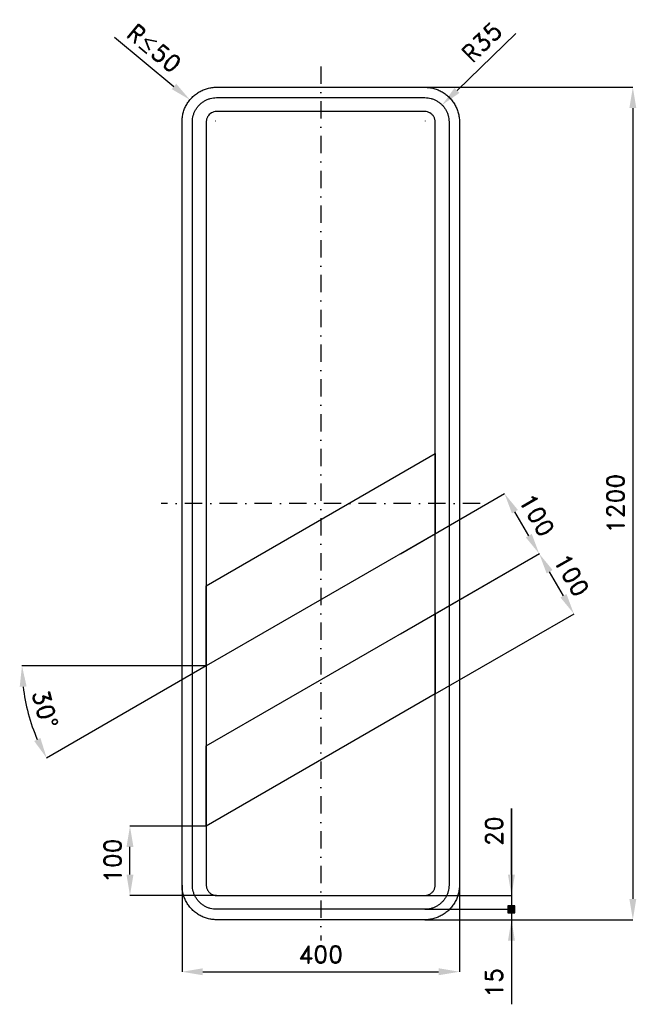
# Model space of a CAD drawing. Header units: millimetres. Extents: x -234 to 655, y -122 to 1297.
import ezdxf

# ---------------------------------------------------------------- set-up
doc = ezdxf.new("R2010")
doc.units = ezdxf.units.MM
doc.header["$LTSCALE"] = 5
doc.linetypes.add('ČERCHOVANÁX2', pattern=[2, 1, -0.5, 0, -0.5])
doc.layers.add('Kóty', color=2, linetype='Continuous')
doc.layers.add('Značka', color=7, linetype='Continuous')
doc.styles.get("Standard").update_dxf_attribs({"font": 'romand.shx', "height": 25})
doc.dimstyles.get("Standard").update_dxf_attribs({"dimtxt": 25, "dimasz": 30, "dimexe": 0.18, "dimexo": 0.0625, "dimgap": 12.5, "dimtad": 1, "dimdec": 0, "dimzin": 0, "dimdsep": 46, "dimtxsty": 'Standard', "dimcen": 0.09, "dimadec": 0, "dimazin": 0, "dimtfac": 1, "dimtdec": 0, "dimtofl": 0, "dimtmove": 0, "dimatfit": 3, "dimfxl": 1, "dimtolj": 1, "dimtzin": 0, "dimarcsym": 0})

# ---------------------------------------------------------------- blocks, each defined once
blk = doc.blocks.new('*D1')
at = {"layer": 'Defpoints', "color": 0, "transparency": 16777216}
for p in [(0, 50), (400, 50), (400, -75)]:
    blk.add_point(p, dxfattribs=at)
at = {"layer": 'Kóty', "color": 0, "lineweight": -2, "transparency": 16777216}
for p, q in [((0, 49.9), (0, -75.2)), ((400, 49.9), (400, -75.2)), ((30, -75), (370, -75))]:
    blk.add_line(p, q, dxfattribs=at)
at = {"layer": 'Kóty', "color": 0, "transparency": 16777216}
for points in [[(30, -70), (30, -80), (0, -75)], [(370, -70), (370, -80), (400, -75)]]:
    blk.add_solid(points, dxfattribs=at)
at = {"layer": 'Kóty', "color": 0, "transparency": 16777216, "insert": (200, -50), "char_height": 25, "attachment_point": 5}
blk.add_mtext('\\A1;400', dxfattribs=at)
blk = doc.blocks.new('*D2')
at = {"layer": 'Defpoints', "color": 0, "transparency": 16777216}
for p in [(-75, 135), (35, 135), (50, 35)]:
    blk.add_point(p, dxfattribs=at)
at = {"layer": 'Kóty', "color": 0, "lineweight": -2, "transparency": 16777216}
for p, q in [((34.9, 135), (-75.2, 135)), ((-75, 65), (-75, 105)), ((49.9, 35), (-75.2, 35))]:
    blk.add_line(p, q, dxfattribs=at)
at = {"layer": 'Kóty', "color": 0, "transparency": 16777216}
for points in [[(-80, 105), (-70, 105), (-75, 135)], [(-80, 65), (-70, 65), (-75, 35)]]:
    blk.add_solid(points, dxfattribs=at)
at = {"layer": 'Kóty', "color": 0, "transparency": 16777216, "insert": (-100, 85), "char_height": 25, "attachment_point": 5, "rotation": 90}
blk.add_mtext('\\A1;100', dxfattribs=at)
blk = doc.blocks.new('*D3')
at = {"layer": 'Defpoints', "color": 0, "transparency": 16777216}
for p in [(465, 614.2), (315, 527.6), (365, 441)]:
    blk.add_point(p, dxfattribs=at)
at = {"layer": 'Kóty', "color": 0, "lineweight": -2, "transparency": 16777216}
for p, q in [((315.1, 527.6), (465.2, 614.3)), ((500, 553.6), (480, 588.2)), ((365.1, 441), (515.2, 527.7))]:
    blk.add_line(p, q, dxfattribs=at)
at = {"layer": 'Kóty', "color": 0, "transparency": 16777216}
for points in [[(484.3, 590.7), (475.7, 585.7), (465, 614.2)], [(504.3, 556.1), (495.7, 551.1), (515, 527.6)]]:
    blk.add_solid(points, dxfattribs=at)
at = {"layer": 'Kóty', "color": 0, "transparency": 16777216, "insert": (511.7, 583.4), "char_height": 25, "attachment_point": 5, "rotation": 300}
blk.add_mtext('\\A1;100', dxfattribs=at)
blk = doc.blocks.new('*D4')
at = {"layer": 'Defpoints', "color": 0, "transparency": 16777216}
for p in [(515, 527.6), (315, 412.1), (365, 325.5)]:
    blk.add_point(p, dxfattribs=at)
at = {"layer": 'Kóty', "color": 0, "lineweight": -2, "transparency": 16777216}
for p, q in [((315.1, 412.2), (515.2, 527.7)), ((550, 467), (530, 501.6)), ((365.1, 325.6), (565.2, 441.1))]:
    blk.add_line(p, q, dxfattribs=at)
at = {"layer": 'Kóty', "color": 0, "transparency": 16777216}
for points in [[(534.3, 504.1), (525.7, 499.1), (515, 527.6)], [(554.3, 469.5), (545.7, 464.5), (565, 441)]]:
    blk.add_solid(points, dxfattribs=at)
at = {"layer": 'Kóty', "color": 0, "transparency": 16777216, "insert": (561.7, 496.8), "char_height": 25, "attachment_point": 5, "rotation": 300}
blk.add_mtext('\\A1;100', dxfattribs=at)
blk = doc.blocks.new('*D5')
at = {"layer": 'Defpoints', "color": 0, "transparency": 16777216}
for p in [(365, 556.5), (15, 365.9), (35, 365.9), (35, 365.9), (-226.7, 319.8)]:
    blk.add_point(p, dxfattribs=at)
at = {"layer": 'Kóty', "color": 0, "lineweight": -2, "transparency": 16777216}
for p, q in [((14.9, 365.9), (-230.9, 365.9)), ((34.9, 365.9), (-195.3, 233))]:
    blk.add_line(p, q, dxfattribs=at)
blk.add_arc((35, 365.9), 265.7, 186.4723, 203.5277, dxfattribs=at)
at = {"layer": 'Kóty', "color": 0, "transparency": 16777216}
for points in [[(-234, 335.7), (-224, 336.3), (-230.7, 365.9)], [(-204.2, 262.1), (-213.1, 257.6), (-195.1, 233.1)]]:
    blk.add_solid(points, dxfattribs=at)
at = {"layer": 'Kóty', "color": 0, "transparency": 16777216, "insert": (-197.5, 303.6), "char_height": 25, "attachment_point": 5, "rotation": 285}
blk.add_mtext('\\A1;30°', dxfattribs=at)
blk = doc.blocks.new('*D0')
at = {"layer": 'Defpoints', "color": 0, "transparency": 16777216}
for p in [(375, 1174.5), (351.1, 1151.3)]:
    blk.add_point(p, dxfattribs=at)
at = {"layer": 'Kóty', "color": 0, "lineweight": -2, "transparency": 16777216}
for p, q in [((481.3, 1277.6), (396.5, 1195.4)), ((351, 1151.3), (351.2, 1151.3)), ((351.1, 1151.3), (351.1, 1151.4))]:
    blk.add_line(p, q, dxfattribs=at)
blk.add_arc((351.1, 1151.3), 33.3, 43.7996, 44.5489, dxfattribs=at)
at = {"layer": 'Kóty', "color": 0, "transparency": 16777216}
blk.add_solid([(393, 1199), (400, 1191.8), (375, 1174.5)], dxfattribs=at)
at = {"layer": 'Kóty', "color": 0, "transparency": 16777216, "insert": (432.3, 1264.9), "char_height": 25, "attachment_point": 5, "rotation": 44.1093}
blk.add_mtext('\\A1;R35', dxfattribs=at)
blk = doc.blocks.new('*D6')
at = {"layer": 'Defpoints', "color": 0, "transparency": 16777216}
for p in [(350, 1200), (350, 0), (650, 0)]:
    blk.add_point(p, dxfattribs=at)
at = {"layer": 'Kóty', "color": 0, "lineweight": -2, "transparency": 16777216}
for p, q in [((350.1, 1200), (650.2, 1200)), ((650, 1170), (650, 30)), ((350.1, 0), (650.2, 0))]:
    blk.add_line(p, q, dxfattribs=at)
at = {"layer": 'Kóty', "color": 0, "transparency": 16777216}
for points in [[(645, 1170), (655, 1170), (650, 1200)], [(645, 30), (655, 30), (650, 0)]]:
    blk.add_solid(points, dxfattribs=at)
at = {"layer": 'Kóty', "color": 0, "transparency": 16777216, "insert": (625, 600), "char_height": 25, "attachment_point": 5, "rotation": 90}
blk.add_mtext('\\A1;1200', dxfattribs=at)

msp = doc.modelspace()

# ---------------------------------------------------------------- hatches: boundary and pattern name
at = {"layer": 'Kóty'}
h = msp.add_hatch(color=256, dxfattribs=at)
h.dxf.hatch_style = 1
h.paths.add_polyline_path([(470, 10), (480, 10), (480, 20), (470, 20)])

# ---------------------------------------------------------------- linework, layer by layer
for p, q in [((-97.2, 1272.3), (-11.6, 1201.1)), ((48, 1151.5), (48.2, 1151.5)), ((48.1, 1151.4), (48.1, 1151.6)), ((35, 365.9), (15, 365.9)), ((475, 65), (475, 160.5)), ((475, 160.5), (475, -121.9)), ((350.1, 35), (475.2, 35)), ((350.1, 15), (480.5, 15)), ((350.1, 15), (475.2, 15)), ((350.1, 0), (475.2, 0))]:
    msp.add_line(p, q, dxfattribs=at)
msp.add_lwpolyline([(470, 10), (480, 10), (480, 20), (470, 20)], close=True, dxfattribs=at)
at = {"layer": 'Kóty', "color": 2}
msp.add_solid([(-14.8, 1197.3), (-8.4, 1205), (11.5, 1181.9)], dxfattribs=at)
at = {"layer": 'Kóty'}
for points in [[(470, 65), (480, 65), (475, 35)], [(470, -30), (480, -30), (475, 0)]]:
    msp.add_solid(points, dxfattribs=at)
at = {"layer": 'Značka', "color": 6, "linetype": 'ČERCHOVANÁX2', "lineweight": 25, "ltscale": 5}
for p, q in [((200, 1230), (200, -30)), ((430, 600), (-30, 600))]:
    msp.add_line(p, q, dxfattribs=at)
at = {"layer": 'Značka', "color": 5}
for points in [[(50, 0), (49.8, 0), (49.6, 0, -0.03218), (43.2, 0.5, -0.035443), (36.8, 1.8, -0.036267), (30.7, 3.8, -0.03442), (24.9, 6.8, -0.033722), (19.5, 10.4, -0.034085), (14.6, 14.6, -0.034209), (10.4, 19.5, -0.034229), (6.8, 24.9, -0.034044), (3.9, 30.7, -0.033412), (1.8, 36.8, -0.034127), (0.4, 43.2, -0.036745), (0, 49.6), (0, 49.8), (0, 50), (0, 1150), (0, 1150.2), (0, 1150.4, -0.03218), (0.5, 1156.8, -0.035447), (1.8, 1163.2, -0.036269), (3.8, 1169.3, -0.034413), (6.8, 1175.1, -0.033724), (10.4, 1180.5, -0.034096), (14.6, 1185.4, -0.034186), (19.5, 1189.6, -0.034227), (24.9, 1193.2, -0.034026), (30.7, 1196.1, -0.033407), (36.8, 1198.2, -0.034138), (43.2, 1199.6, -0.036736), (49.6, 1200), (49.8, 1200), (50, 1200), (350, 1200), (350.2, 1200), (350.4, 1200, -0.032198), (356.8, 1199.5, -0.035432), (363.2, 1198.2, -0.036246), (369.3, 1196.1, -0.034408), (375.1, 1193.2, -0.033723), (380.5, 1189.6, -0.034081), (385.4, 1185.4, -0.034214), (389.6, 1180.5, -0.034229), (393.2, 1175.1, -0.034047), (396.1, 1169.3, -0.033418), (398.2, 1163.2, -0.034127), (399.6, 1156.8, -0.036739), (400, 1150.4), (400, 1150.2), (400, 1150), (400, 50), (400, 49.8), (400, 49.6, -0.032179), (399.5, 43.2, -0.035442), (398.2, 36.8, -0.036264), (396.2, 30.7, -0.034415), (393.2, 24.9, -0.033719), (389.6, 19.5, -0.034086), (385.4, 14.6, -0.034205), (380.5, 10.4, -0.03423), (375.1, 6.8, -0.034046), (369.3, 3.9, -0.033413), (363.2, 1.8, -0.034127), (356.8, 0.4, -0.036745), (350.4, 0), (350.2, 0), (350, 0), (50, 0)], [(50, 15), (49.9, 15), (49.7, 15, -0.03218), (45.2, 15.3, -0.035443), (40.8, 16.2, -0.036267), (36.5, 17.7, -0.034421), (32.4, 19.7, -0.033721), (28.6, 22.3, -0.034085), (25.3, 25.3, -0.034209), (22.2, 28.6, -0.034229), (19.7, 32.4, -0.034044), (17.7, 36.5, -0.033412), (16.2, 40.8, -0.034127), (15.3, 45.2, -0.036745), (15, 49.7), (15, 49.9), (15, 50), (15, 1150), (15, 1150.1), (15, 1150.3, -0.032179), (15.3, 1154.8, -0.035439), (16.2, 1159.2, -0.036265), (17.7, 1163.5, -0.034427), (19.7, 1167.6, -0.033708), (22.3, 1171.3, -0.034071), (25.3, 1174.7, -0.034207), (28.6, 1177.7, -0.034231), (32.4, 1180.3, -0.034014), (36.5, 1182.3, -0.03341), (40.8, 1183.8, -0.034149), (45.2, 1184.7, -0.036731), (49.7, 1185), (49.9, 1185), (50, 1185), (350, 1185), (350.1, 1185), (350.3, 1185, -0.032166), (354.8, 1184.7, -0.035447), (359.2, 1183.8, -0.036284), (363.5, 1182.3, -0.03444), (367.6, 1180.3, -0.033719), (371.4, 1177.7, -0.034074), (374.7, 1174.7, -0.034201), (377.8, 1171.3, -0.034197), (380.3, 1167.6, -0.034046), (382.3, 1163.5, -0.033399), (383.8, 1159.2, -0.034128), (384.7, 1154.8, -0.036744), (385, 1150.3), (385, 1150.1), (385, 1150), (385, 50), (385, 49.9), (385, 49.7, -0.032179), (384.7, 45.2, -0.035442), (383.8, 40.8, -0.036269), (382.3, 36.5, -0.034418), (380.3, 32.4, -0.033714), (377.8, 28.6, -0.034079), (374.7, 25.3, -0.034207), (371.4, 22.2, -0.034228), (367.6, 19.7, -0.034043), (363.5, 17.7, -0.03341), (359.2, 16.2, -0.034128), (354.8, 15.3, -0.036745), (350.3, 15), (350.1, 15), (350, 15), (50, 15)], [(50, 35), (350, 35), (350.1, 35), (350.1, 35, 0.032178), (352.1, 35.1, 0.035444), (354, 35.5, 0.036274), (355.8, 36.2, 0.034412), (357.5, 37, 0.03371), (359.2, 38.1, 0.034083), (360.6, 39.4, 0.034209), (361.9, 40.8, 0.034229), (363, 42.5, 0.034026), (363.8, 44.2, 0.033416), (364.5, 46, 0.034113), (364.9, 47.9, 0.036749), (365, 49.9), (365, 49.9), (365, 50), (365, 1150), (365, 1150.1), (365, 1150.1, 0.03218), (364.9, 1152, 0.03544), (364.5, 1154, 0.036283), (363.8, 1155.8, 0.034467), (363, 1157.5, 0.033771), (361.9, 1159.1, 0.034066), (360.6, 1160.6, 0.034275), (359.2, 1161.9), (357.5, 1163), (355.8, 1163.8), (354, 1164.5), (352.1, 1164.9), (350.1, 1165), (350.1, 1165), (350, 1165), (50, 1165), (49.9, 1165), (49.9, 1165), (47.9, 1164.9), (46, 1164.5), (44.2, 1163.8), (42.5, 1163), (40.8, 1161.9), (39.4, 1160.6), (38.1, 1159.1, 0.034238), (37, 1157.5, 0.034038), (36.2, 1155.8, 0.033414), (35.5, 1154, 0.034133), (35.1, 1152, 0.036745), (35, 1150.1), (35, 1150.1), (35, 1150), (35, 50), (35, 49.9), (35, 49.9, 0.032177), (35.1, 47.9, 0.035442), (35.5, 46, 0.036268), (36.2, 44.2, 0.034419), (37, 42.5, 0.033722), (38.1, 40.8, 0.034086), (39.4, 39.4, 0.034209), (40.8, 38.1, 0.034227), (42.5, 37, 0.034042), (44.2, 36.2, 0.033411), (46, 35.5, 0.034127), (47.9, 35.1, 0.036745), (49.9, 35), (49.9, 35), (50, 35)]]:
    msp.add_lwpolyline(points, format="xyb", dxfattribs=at)
at = {"layer": 'Značka', "color": 1}
for points in [[(35, 481.4), (365, 671.9), (365, 556.5), (35, 365.9), (35, 481.4)], [(35, 250.5), (365, 441), (365, 325.5), (35, 135), (35, 250.5)]]:
    msp.add_lwpolyline(points, dxfattribs=at)

# ---------------------------------------------------------------- texts
at = {"layer": 'Kóty', "char_height": 25, "attachment_point": 5}
for s, insert, rotation in [('\\A1;R{\\A0;≤}50', (-40.1, 1256.2), 320.2593), ('\\A1;20', (450, 127.7), 90), ('\\A1;15', (450, -91), 90)]:
    msp.add_mtext(s, dxfattribs=dict(at, insert=insert, rotation=rotation))

# ---------------------------------------------------------------- dimensions: what is measured, and where the dimension line sits
at = {"layer": 'Kóty'}
dim = msp.add_radius_dim(center=(351.1, 1151.3), mpoint=(375, 1174.5), text='R35', dimstyle='Standard', dxfattribs=at)
dim.commit()
dim.dimension.update_dxf_attribs({"geometry": '*D0', "text_midpoint": (449.7, 1246.9)})
for base, p1, p2, picture, middle in [((650, 0), (350, 1200), (350, 0), '*D6', (625, 600)), ((-75, 135), (50, 35), (35, 135), '*D2', (-100, 85))]:
    dim = msp.add_linear_dim(base=base, p1=p1, p2=p2, angle=90, dimstyle='Standard', dxfattribs=at)
    dim.commit()
    dim.dimension.update_dxf_attribs({"geometry": picture, "text_midpoint": middle})
for p1, p2, distance, picture, middle in [((365, 441), (315, 527.6), -173.2, '*D3', (511.7, 583.4)), ((365, 325.5), (315, 412.1), -230.9, '*D4', (561.7, 496.8))]:
    dim = msp.add_aligned_dim(p1=p1, p2=p2, distance=distance, dimstyle='Standard', dxfattribs=at)
    dim.commit()
    dim.dimension.update_dxf_attribs({"geometry": picture, "text_midpoint": middle})
dim = msp.add_angular_dim_2l(base=(-226.7, 319.8), line1=((35, 365.9), (15, 365.9)), line2=((365, 556.5), (35, 365.9)), dimstyle='Standard', dxfattribs=at)
dim.commit()
dim.dimension.update_dxf_attribs({"geometry": '*D5', "text_midpoint": (-197.5, 303.6)})
dim = msp.add_linear_dim(base=(400, -75), p1=(0, 50), p2=(400, 50), dimstyle='Standard', dxfattribs=at)
dim.commit()
dim.dimension.update_dxf_attribs({"geometry": '*D1', "text_midpoint": (200, -50)})

doc.saveas('drawing.dxf')
